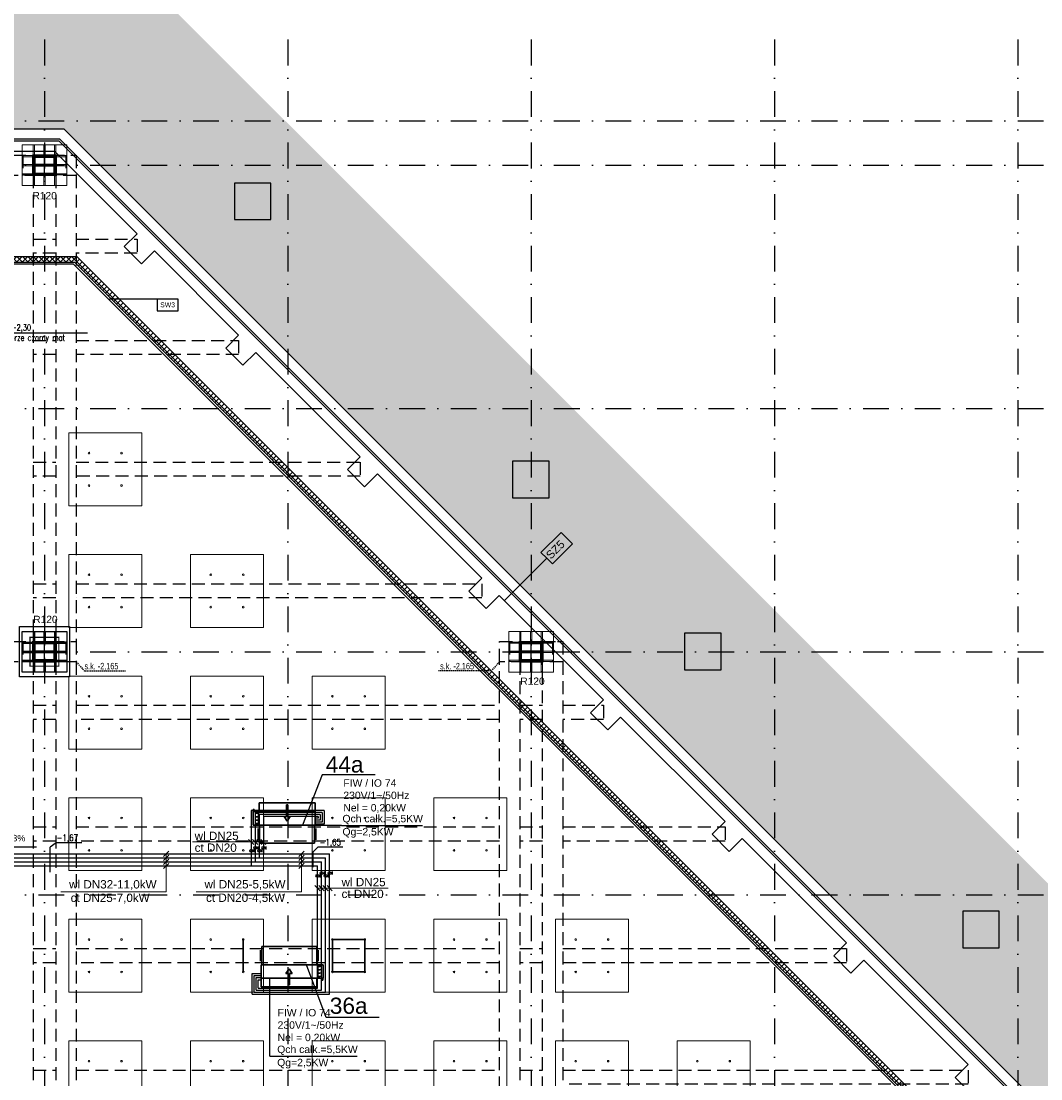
# Model space of a CAD drawing. Header units: centimetres. Extents: x -10729 to 23827, y -4437 to 19798.
# Tile 90 of 95: x 11003 to 13517, y 9946 to 12555. Entities that reach past the tile are written whole.
import ezdxf

# ---------------------------------------------------------------- set-up
doc = ezdxf.new("R2010")
doc.units = ezdxf.units.CM
for name, pattern in [('Kondygnacja  -0_5$0$HIDDEN', [9.525, 6.35, -3.175]), ('Kondygnacja  -0_5$0$HIDDEN2', [4.7625, 3.175, -1.5875]), ('Osie rzutów$0$DASHDOT2', [12.7, 6.35, -3.175, 0, -3.175])]:
    doc.linetypes.add(name, pattern=pattern)
doc.layers.get('0').update_dxf_attribs({"color": 8})
for name, color, linetype in [('bgde_dodatki powykonawcze', 7, 'Continuous'), ('bgde_schem_opis', 2, 'Continuous'), ('KJP_KK_OPISY MOCY klimakonwektorów', 7, 'Continuous'), ('Kondygnacja  -0_5$0$ARCH_GK', 8, 'Continuous'), ('Kondygnacja  -0_5$0$ARCH_GRUNT', 8, 'Continuous'), ('Kondygnacja  -0_5$0$ARCH_INFO_ODPORNOŚĆ OGNIOWA', 8, 'Continuous'), ('Kondygnacja  -0_5$0$ARCH_INFO_OPISY', 8, 'Continuous'), ('Kondygnacja  -0_5$0$ARCH_INFO_OPISY_PRZEGRODY', 8, 'Continuous'), ('Kondygnacja  -0_5$0$ARCH_INFO_OPISY_PRZEGRODY_IST', 8, 'Continuous'), ('Kondygnacja  -0_5$0$ARCH_KONSTR_POWYŻEJ RZUTU', 8, 'Kondygnacja  -0_5$0$HIDDEN'), ('Kondygnacja  -0_5$0$ARCH_KONSTR_POWYŻEJ RZUTU_IST', 8, 'Kondygnacja  -0_5$0$HIDDEN2'), ('Kondygnacja  -0_5$0$ARCH_KONSTRUKCJA_NIEWIDOCZNA', 8, 'Continuous'), ('Kondygnacja  -0_5$0$ARCH_MUROWANE_IST', 8, 'Continuous'), ('Kondygnacja  -0_5$0$ARCH_OKŁADZINA', 8, 'Continuous'), ('Kondygnacja  -0_5$0$ARCH_STAL_IST', 8, 'Continuous'), ('Kondygnacja  -0_5$0$ARCH_SŁUPY', 8, 'Continuous'), ('Kondygnacja  -0_5$0$ARCH_ŚLUSARKA_DRZWI', 8, 'Continuous'), ('Kondygnacja  -0_5$0$ARCH_ŻELBET_IST', 8, 'Continuous'), ('Osie rzutów$0$ARCH_INFO_OSIE_IST', 8, 'Osie rzutów$0$DASHDOT2'), ('Osie rzutów$0$ARCH_INFO_OSIE_OPISY_IST', 8, 'Continuous')]:
    doc.layers.add(name, color=color, linetype=linetype)
for name, color, linetype, lineweight in [('bgde_opis ct 1', 7, 'Continuous', 20), ('bgde_rzędne wl ct', 7, 'Continuous', 25), ('bgde_urządzenia', 250, 'Continuous', 30), ('KJP_CT_kk_powrót', 250, '04_CT_KOMF_POW', 25), ('KJP_CT_kk_zasil', 250, '04_CT_KOMF_ZAS', 25), ('KJP_WL_kk zasil', 250, '04_WL_KOMF_ZAS', 25), ('KJP_WL_kk_powr', 250, '04_WL_KOMF_POW', 25), ('Kondygnacja  -0_5$0$ARCH_WIDOK', 8, 'Continuous', 13), ('SU Lampy kwadratowe  -05$0$ARCH_SUFITY_PODWIESZANE', 8, 'Continuous', 9)]:
    doc.layers.add(name, color=color, linetype=linetype, lineweight=lineweight)
doc.styles.add('Arial', font='arial.ttf')
doc.styles.add('Kondygnacja  -0_5$0$Arial', font='arial.ttf')
doc.styles.add('Kondygnacja  -0_5$0$BIKTS', font='bikromsw.shx', dxfattribs={"width": 0.8})
doc.styles.add('Kondygnacja  -0_5$0$ROMANS-50-CM', font='romans.shx', dxfattribs={"width": 0.8, "height": 10})
doc.styles.add('Kondygnacja  -0_5$0$Standard', font='txt')
doc.styles.add('st rom', font='Romans.shx', dxfattribs={"width": 0.8})
doc.linetypes.add('04_CT_KOMF_POW', pattern='A,100,-15,["CTKp",Standard,S=10,R=0,X=-10,Y=-5],-35', length=150)
doc.linetypes.add('04_CT_KOMF_ZAS', pattern='A,100,-15,["CTKz",Standard,S=10,R=0,X=-10,Y=-5],-35', length=150)
doc.linetypes.add('04_WL_KOMF_POW', pattern='A,100,-15,["WLKp",Standard,S=10,R=0,X=-10,Y=-5],-35', length=150)
doc.linetypes.add('04_WL_KOMF_ZAS', pattern='A,100,-15,["WLKz",Standard,S=10,R=0,X=-10,Y=-5],-35', length=150)
doc.dimstyles.new('Kondygnacja  -0_5$0$ISO-25', dxfattribs={"dimtxt": 2.5, "dimasz": 2.5, "dimexe": 1.25, "dimexo": 0.625, "dimtad": 1, "dimtxsty": 'Kondygnacja  -0_5$0$Standard', "dimcen": 2.5, "dimadec": 0, "dimazin": 0, "dimtfac": 1, "dimtmove": 0, "dimatfit": 3, "dimfxl": 1, "dimarcsym": 0})
pattern_1 = [(45, (11062.6883, 7763.0142), (-0.6735192, 0.6735192), [])]
pattern_2 = [(45, (9862.6883, 8963.0142), (-0.6735192, 0.6735192), [])]
pattern_3 = [(45, (-1133.3117, -3177.9858), (-0.6735192, 0.6735192), [])]

# ---------------------------------------------------------------- blocks, each defined once
blk = doc.blocks.new('Osie rzutów')
at = {"layer": 'Osie rzutów$0$ARCH_INFO_OSIE_IST', "ltscale": 10}
for p, q in [((11060, 12510), (11060, 4623.26)), ((11660, 12510), (11660, 4623.26)), ((12260, 12510), (12260, 4623.26)), ((12860, 12510), (12860, 4623.26)), ((13460, 12510), (13460, 4623.26)), ((4436.04, 12310), (13655, 12310)), ((11060, 12170), (11060, 12230)), ((4436.04, 12200), (13655, 12200)), ((11090, 12200), (11030, 12200)), ((4436.04, 11600), (13655, 11600)), ((11060, 10970), (11060, 11030)), ((12260, 10970), (12260, 11030)), ((4436.04, 11000), (13655, 11000)), ((11090, 11000), (11030, 11000)), ((12290, 11000), (12230, 11000)), ((4436.04, 10400), (13655, 10400))]:
    blk.add_line(p, q, dxfattribs=at)
blk = doc.blocks.new('SU Lampy kwadratowe  -05$0$moduł sufitu')
at = {"layer": 'SU Lampy kwadratowe  -05$0$ARCH_SUFITY_PODWIESZANE'}
for points in [[(60, -60), (240, -60), (240, -240), (60, -240)], [(360, -60), (540, -60), (540, -240), (360, -240)], [(60, -360), (240, -360), (240, -540), (60, -540)], [(360, -360), (540, -360), (540, -540), (360, -540)]]:
    blk.add_lwpolyline(points, close=True, dxfattribs=at)
for centre in [(110, -110), (190, -110), (410, -110), (490, -110), (110, -190), (190, -190), (410, -190), (490, -190), (110, -410), (190, -410), (410, -410), (490, -410), (110, -490), (190, -490), (410, -490), (490, -490)]:
    blk.add_circle(centre, 2, dxfattribs=at)
blk = doc.blocks.new('SU Lampy kwadratowe  -05')
at = {"layer": 'SU Lampy kwadratowe  -05$0$ARCH_SUFITY_PODWIESZANE'}
for points in [[(11120, 11540), (11300, 11540), (11300, 11360), (11120, 11360)], [(11120, 11240), (11300, 11240), (11300, 11060), (11120, 11060)], [(11420, 11240), (11600, 11240), (11600, 11060), (11420, 11060)], [(11720, 10940), (11900, 10940), (11900, 10760), (11720, 10760)], [(11720, 10640), (11900, 10640), (11900, 10460), (11720, 10460)], [(12020, 10640), (12200, 10640), (12200, 10460), (12020, 10460)], [(12320, 10340), (12500, 10340), (12500, 10160), (12320, 10160)], [(12320, 10040), (12500, 10040), (12500, 9860), (12320, 9860)], [(12620, 10040), (12800, 10040), (12800, 9860), (12620, 9860)]]:
    blk.add_lwpolyline(points, close=True, dxfattribs=at)
for centre in [(11170, 11490), (11250, 11490), (11170, 11410), (11250, 11410), (11170, 11190), (11250, 11190), (11470, 11190), (11550, 11190), (11170, 11110), (11250, 11110), (11470, 11110), (11550, 11110), (11770, 10890), (11850, 10890), (11770, 10810), (11850, 10810), (11770, 10590), (11850, 10590), (12070, 10590), (12150, 10590), (11770, 10510), (11850, 10510), (12070, 10510), (12150, 10510), (12370, 10290), (12450, 10290), (12370, 10210), (12450, 10210), (12370, 9990), (12450, 9990), (12670, 9990), (12750, 9990)]:
    blk.add_circle(centre, 2, dxfattribs=at)
for p in [(11060, 11000), (11060, 10400), (11660, 10400)]:
    blk.add_blockref('SU Lampy kwadratowe  -05$0$moduł sufitu', p, dxfattribs=at)
blk = doc.blocks.new('Kondygnacja  -0_5$0$_Dot')
at = {"color": 0, "linetype": 'ByBlock', "lineweight": -2}
blk.add_line((-0.5, 0), (-1, 0), dxfattribs=at)
at = {"color": 0, "linetype": 'ByBlock', "const_width": 0.5}
blk.add_lwpolyline([(-0.25, 0, 1), (0.25, 0, 1)], format="xyb", close=True, dxfattribs=at)
blk = doc.blocks.new('Kondygnacja  -0_5$0$słup_kwadrat')
at = {"layer": 'Kondygnacja  -0_5$0$ARCH_SŁUPY', "lineweight": 40}
h = blk.add_hatch(dxfattribs=at)
h.set_pattern_fill('ANSI31', color=256, scale=0.3, style=0)
h.set_pattern_definition(pattern_3)
h.paths.add_polyline_path([(36, 34), (39, 34), (39, 84), (36, 84)])
h = blk.add_hatch(dxfattribs=at)
h.set_pattern_fill('ANSI31', color=256, scale=0.3, style=0)
h.set_pattern_definition(pattern_3)
h.paths.add_polyline_path([(89, 80), (89, 83), (39, 83), (39, 80)])
h = blk.add_hatch(dxfattribs=at)
h.set_pattern_fill('ANSI31', color=256, scale=0.3, style=0)
h.set_pattern_definition(pattern_3)
h.paths.add_polyline_path([(89, 34), (92, 34), (92, 84), (89, 84)])
h = blk.add_hatch(dxfattribs=at)
h.set_pattern_fill('ANSI31', color=256, scale=0.3, style=0)
h.set_pattern_definition(pattern_3)
h.paths.add_polyline_path([(89, 57.5), (89, 60.5), (39, 60.5), (39, 57.5)])
h = blk.add_hatch(dxfattribs=at)
h.set_pattern_fill('ANSI31', color=256, scale=0.3, style=0)
h.set_pattern_definition(pattern_3)
h.paths.add_polyline_path([(89, 35), (89, 38), (39, 38), (39, 35)])
at = {"layer": 'Kondygnacja  -0_5$0$ARCH_KONSTRUKCJA_NIEWIDOCZNA'}
blk.add_lwpolyline([(119, 109), (119, 9), (9, 9), (9, 109)], close=True, dxfattribs=at)
for points in [[(36, 109), (36, 84)], [(39, 109), (39, 84)], [(62.5, 109), (62.5, 83)], [(65.5, 109), (65.5, 83)], [(89, 109), (89, 84)], [(92, 109), (92, 84)], [(9, 83), (36, 83)], [(9, 80), (36, 80)], [(92, 83), (119, 83)], [(92, 80), (119, 80)], [(9, 60.5), (36, 60.5)], [(9, 57.5), (36, 57.5)], [(92, 60.5), (119, 60.5)], [(92, 57.5), (119, 57.5)], [(9, 38), (36, 38)], [(9, 35), (36, 35)], [(36, 34), (36, 9)], [(39, 34), (39, 9)], [(62.5, 35), (62.5, 9)], [(65.5, 35), (65.5, 9)], [(89, 34), (89, 9)], [(92, 38), (119, 38)], [(92, 35), (119, 35)], [(92, 34), (92, 9)]]:
    blk.add_lwpolyline(points, dxfattribs=at)
at = {"layer": 'Kondygnacja  -0_5$0$ARCH_OKŁADZINA'}
blk.add_lwpolyline([(2, 121), (126, 121), (126, -3), (2, -3)], close=True, dxfattribs=at)
at = {"layer": 'Kondygnacja  -0_5$0$ARCH_SŁUPY', "lineweight": 40}
for p, q in [((39, 60.5), (89, 60.5)), ((89, 57.5), (39, 57.5))]:
    blk.add_line(p, q, dxfattribs=at)
at = {"layer": 'Kondygnacja  -0_5$0$ARCH_SŁUPY', "lineweight": 50, "const_width": 3}
blk.add_lwpolyline([(28.5, 94.5), (99.5, 94.5), (99.5, 23.5), (28.5, 23.5)], close=True, dxfattribs=at)
at = {"layer": 'Kondygnacja  -0_5$0$ARCH_SŁUPY', "lineweight": 40}
for points in [[(36, 84), (39, 84), (39, 34), (36, 34)], [(89, 84), (92, 84), (92, 34), (89, 34)]]:
    blk.add_lwpolyline(points, close=True, dxfattribs=at)
for points in [[(89, 83), (39, 83)], [(39, 80), (89, 80)], [(89, 38), (39, 38)], [(39, 35), (89, 35)]]:
    blk.add_lwpolyline(points, dxfattribs=at)
blk = doc.blocks.new('Kondygnacja  -0_5$0$konstrukcja istniejąca -0.5')
at = {"layer": 'Kondygnacja  -0_5$0$ARCH_KONSTR_POWYŻEJ RZUTU_IST', "ltscale": 10}
for points in [[(11138, 12175), (10982, 12175), (10982, 12225), (11138, 12225), (11138, 12175)], [(11032, 12175), (11032, 11025)], [(11088, 12175), (11088, 11025)], [(11138, 12175), (11138, 11025)], [(11032, 12017.9), (11088, 12017.9)], [(11138, 12017.9), (11288.5, 12017.9), (11288.5, 11982.9), (11138, 11982.9)], [(11088, 11982.9), (11032, 11982.9)], [(11032, 11767.9), (11088, 11767.9)], [(11138, 11767.9), (11538.8, 11767.9), (11538.8, 11732.9), (11138, 11732.9)], [(11088, 11732.9), (11032, 11732.9)], [(11032, 11467.9), (11088, 11467.9)], [(11138, 11467.9), (11838.7, 11467.9), (11838.7, 11432.9), (11138, 11432.9)], [(11088, 11432.9), (11032, 11432.9)], [(11032, 11167.9), (11088, 11167.9)], [(11138, 11167.9), (12138.5, 11167.9), (12138.5, 11132.9), (11138, 11132.9)], [(11088, 11132.9), (11032, 11132.9)], [(11138, 10975), (10982, 10975), (10982, 11025), (11138, 11025), (11138, 10975)], [(12338, 10975), (12182, 10975), (12182, 11025), (12338, 11025), (12338, 10975)], [(12288, 11025), (12288, 11025), (12338, 11025)], [(11032, 10975), (11032, 9825)], [(11088, 10975), (11088, 9825)], [(11138, 10975), (11138, 9825)], [(12182, 9825), (12182, 10975)], [(12232, 10975), (12232, 9825)], [(12288, 9825), (12288, 10975)], [(12338, 10975), (12338, 9825)], [(11032, 10567.9), (11088, 10567.9)], [(11138, 10567.9), (12182, 10567.9)], [(12232, 10567.9), (12288, 10567.9)], [(12338, 10567.9), (12738.1, 10567.9), (12738.1, 10532.9), (12338, 10532.9)], [(11088, 10532.9), (11032, 10532.9)], [(12182, 10532.9), (11138, 10532.9)], [(12288, 10532.9), (12232, 10532.9)], [(11032, 10267.9), (11088, 10267.9)], [(11138, 10267.9), (12182, 10267.9)], [(12232, 10267.9), (12288, 10267.9)], [(12338, 10267.9), (13037.9, 10267.9), (13037.9, 10232.9), (12338, 10232.9)], [(11088, 10232.9), (11032, 10232.9)], [(12182, 10232.9), (11138, 10232.9)], [(12288, 10232.9), (12232, 10232.9)], [(11032, 9967.9), (11088, 9967.9)], [(11138, 9967.9), (12182, 9967.9)], [(12232, 9967.9), (12288, 9967.9)], [(12338, 9967.9), (13337.7, 9967.9), (13337.7, 9932.9), (12338, 9932.9)]]:
    blk.add_lwpolyline(points, dxfattribs=at)
at = {"layer": 'Kondygnacja  -0_5$0$ARCH_KONSTR_POWYŻEJ RZUTU_IST', "ltscale": 10, "elevation": 0}
for points in [[(11007, 12225), (11007, 12175)], [(11113, 12225), (11113, 12175)], [(11007, 11025), (11007, 10975)], [(11113, 11025), (11113, 10975)], [(12207, 11025), (12207, 10975)], [(12313, 11025), (12313, 10975)], [(11032, 10867.9), (11088, 10867.9)], [(11138, 10867.9), (12182, 10867.9)], [(12232, 10867.9), (12288, 10867.9)], [(12338, 10867.9), (12438.3, 10867.9), (12438.3, 10832.9), (12338, 10832.9)], [(11088, 10832.9), (11032, 10832.9)], [(12182, 10832.9), (11138, 10832.9)], [(12288, 10832.9), (12232, 10832.9)]]:
    blk.add_lwpolyline(points, dxfattribs=at)
at = {"layer": 'Kondygnacja  -0_5$0$ARCH_KONSTR_POWYŻEJ RZUTU_IST'}
for points in [[(11138, 10975), (11158.7, 10952.5), (11259.8, 10952.5)], [(12182, 10975), (12161.3, 10952.5), (12031.5, 10952.5)]]:
    blk.add_lwpolyline(points, dxfattribs=at)
at = {"layer": 'Kondygnacja  -0_5$0$ARCH_KONSTR_POWYŻEJ RZUTU_IST', "style": 'Kondygnacja  -0_5$0$BIKTS', "width": 0.7}
for p in [(11158.7, 10956.5), (12035.6, 10956.5)]:
    blk.add_text('s.k. -2,165', height=16, dxfattribs=at).set_placement(p)

msp = doc.modelspace()

# ---------------------------------------------------------------- hatches: boundary and pattern name
at = {"layer": 'bgde_urządzenia'}
h = msp.add_hatch(color=256, dxfattribs=at)
h.paths.add_polyline_path([(11657.051, 10605.516), (11660.051, 10605.516), (11660.051, 10593.85), (11666.241, 10593.85), (11658.551, 10582.422), (11650.861, 10593.85), (11657.051, 10593.85)])
h.paths.add_polyline_path([(11657.051, 10622.183), (11660.051, 10622.183), (11660.051, 10605.516), (11657.051, 10605.516)])
h = msp.add_hatch(color=256, dxfattribs=at)
h.paths.add_polyline_path([(11664.508, 10194.803), (11661.508, 10194.803), (11661.508, 10206.468), (11655.318, 10206.468), (11663.008, 10217.896), (11670.698, 10206.468), (11664.508, 10206.468)])
h.paths.add_polyline_path([(11664.508, 10178.135), (11661.508, 10178.135), (11661.508, 10194.803), (11664.508, 10194.803)])
at = {"layer": 'Kondygnacja  -0_5$0$ARCH_GK', "linetype": 'Continuous', "lineweight": -3}
h = msp.add_hatch(dxfattribs=at)
h.set_pattern_fill('ANSI37', color=256, scale=3, style=0)
h.paths.add_polyline_path([(6220, 11975), (6220, 11961), (6471, 11961), (6478.5, 11964.417), (6478.5, 11975)], flags=0)
h.paths.add_polyline_path([(6478.5, 11975), (6478.5, 11964.417), (6486, 11961), (11133.785, 11961), (11139.584, 11975)], flags=0)
h = msp.add_hatch(dxfattribs=at)
h.set_pattern_fill('ANSI37', color=256, scale=3, angle=-360, style=0)
h.paths.add_polyline_path([(11139.584, 11975), (11133.785, 11961), (13343.24, 9751.545), (13353.139, 9761.445)], flags=0)
at = {"layer": 'Kondygnacja  -0_5$0$ARCH_GRUNT', "linetype": 'Continuous', "lineweight": 5}
h = msp.add_hatch(dxfattribs=at)
h.set_pattern_fill('EARTH', color=256, scale=15, angle=45, style=0)
h.paths.add_polyline_path([(1133.967, 11046.454), (2362.513, 12275), (4925, 12275), (4925, 14755), (7550.104, 14755), (8720.104, 13585), (9935, 13585), (9935, 12742), (10195, 12742), (10195, 12464.645), (10065.178, 12334.822), (10020.355, 12290), (11107.426, 12290), (13507.426, 9890), (14135, 9890), (14135, 8825), (14045, 8825), (14045, 8794.645), (13865.355, 8615), (13550, 8615), (13550, 8506), (14915, 8507.069), (14915, 8955.706), (14915, 9408.893), (14535, 9611.265), (14535, 10290), (13673.112, 10290), (11273.112, 12690), (10595, 12690), (10595, 13102), (10335, 13102), (10335, 13985), (8885.79, 13985), (7715.79, 15155), (4525, 15155), (4525, 12675), (2196.827, 12675), (851.124, 11329.297)])
at = {"layer": 'Kondygnacja  -0_5$0$ARCH_SŁUPY', "lineweight": 40}
h = msp.add_hatch(dxfattribs=at)
h.set_pattern_fill('ANSI31', color=256, scale=0.3, style=0)
h.set_pattern_definition(pattern_2)
h.paths.add_polyline_path([(11032, 12175), (11035, 12175), (11035, 12225), (11032, 12225)])
h = msp.add_hatch(dxfattribs=at)
h.set_pattern_fill('ANSI31', color=256, scale=0.3, style=0)
h.set_pattern_definition(pattern_2)
h.paths.add_polyline_path([(11085, 12221), (11085, 12224), (11035, 12224), (11035, 12221)])
h = msp.add_hatch(dxfattribs=at)
h.set_pattern_fill('ANSI31', color=256, scale=0.3, style=0)
h.set_pattern_definition(pattern_2)
h.paths.add_polyline_path([(11085, 12175), (11088, 12175), (11088, 12225), (11085, 12225)])
h = msp.add_hatch(dxfattribs=at)
h.set_pattern_fill('ANSI31', color=256, scale=0.3, style=0)
h.set_pattern_definition(pattern_2)
h.paths.add_polyline_path([(11085, 12198.5), (11085, 12201.5), (11035, 12201.5), (11035, 12198.5)])
h = msp.add_hatch(dxfattribs=at)
h.set_pattern_fill('ANSI31', color=256, scale=0.3, style=0)
h.set_pattern_definition(pattern_2)
h.paths.add_polyline_path([(11085, 12176), (11085, 12179), (11035, 12179), (11035, 12176)])
h = msp.add_hatch(dxfattribs=at)
h.set_pattern_fill('ANSI31', color=256, scale=0.3, style=0)
h.set_pattern_definition(pattern_1)
h.paths.add_polyline_path([(12232, 10975), (12235, 10975), (12235, 11025), (12232, 11025)])
h = msp.add_hatch(dxfattribs=at)
h.set_pattern_fill('ANSI31', color=256, scale=0.3, style=0)
h.set_pattern_definition(pattern_1)
h.paths.add_polyline_path([(12285, 11021), (12285, 11024), (12235, 11024), (12235, 11021)])
h = msp.add_hatch(dxfattribs=at)
h.set_pattern_fill('ANSI31', color=256, scale=0.3, style=0)
h.set_pattern_definition(pattern_1)
h.paths.add_polyline_path([(12285, 10975), (12288, 10975), (12288, 11025), (12285, 11025)])
h = msp.add_hatch(dxfattribs=at)
h.set_pattern_fill('ANSI31', color=256, scale=0.3, style=0)
h.set_pattern_definition(pattern_1)
h.paths.add_polyline_path([(12285, 10998.5), (12285, 11001.5), (12235, 11001.5), (12235, 10998.5)])
h = msp.add_hatch(dxfattribs=at)
h.set_pattern_fill('ANSI31', color=256, scale=0.3, style=0)
h.set_pattern_definition(pattern_1)
h.paths.add_polyline_path([(12285, 10976), (12285, 10979), (12235, 10979), (12235, 10976)])

# ---------------------------------------------------------------- linework, layer by layer
at = {"layer": 'bgde_dodatki powykonawcze'}
for p, q in [((11583.367, 10516.126), (11586.799, 10516.126)), ((11586.799, 10512.467), (11586.799, 10519.785)), ((11603.367, 10516.149), (11606.799, 10516.149)), ((11606.799, 10512.49), (11606.799, 10519.808)), ((11573.375, 10509.136), (11576.807, 10509.136)), ((11576.807, 10505.477), (11576.807, 10512.795)), ((11593.375, 10509.158), (11596.807, 10509.158)), ((11596.807, 10505.499), (11596.807, 10512.817)), ((11736.708, 10447.049), (11740.14, 10447.049)), ((11740.14, 10443.39), (11740.14, 10450.708)), ((11746.7, 10454.04), (11750.132, 10454.04)), ((11750.132, 10450.381), (11750.132, 10457.699)), ((11756.708, 10447.072), (11760.14, 10447.072)), ((11760.14, 10443.413), (11760.14, 10450.731)), ((11766.7, 10454.062), (11770.132, 10454.062)), ((11770.132, 10450.403), (11770.132, 10457.721))]:
    msp.add_line(p, q, dxfattribs=at)
for centre in [(11579.767, 10516.126), (11599.767, 10516.149), (11569.775, 10509.136), (11589.775, 10509.158), (11733.108, 10447.049), (11743.1, 10454.04), (11753.108, 10447.072), (11763.1, 10454.062)]:
    msp.add_circle(centre, 3.6, dxfattribs=at)
at = {"layer": 'bgde_opis ct 1'}
for p, q in [((11425.382, 10530.741), (11599.775, 10530.741)), ((11563.331, 10537.185), (11576.219, 10524.297)), ((11573.331, 10537.185), (11586.219, 10524.297)), ((11583.331, 10537.185), (11596.219, 10524.297)), ((11593.331, 10537.185), (11606.219, 10524.297)), ((11366.26, 10508.02), (11353.372, 10495.132)), ((11366.26, 10498.02), (11353.372, 10485.132)), ((11359.816, 10407.743), (11359.816, 10501.576)), ((11700.16, 10508.181), (11687.272, 10495.293)), ((11700.16, 10498.181), (11687.272, 10485.293)), ((11693.716, 10407.904), (11693.716, 10501.737)), ((11366.26, 10488.02), (11353.372, 10475.132)), ((11366.26, 10478.02), (11353.372, 10465.132)), ((11700.16, 10488.181), (11687.272, 10475.293)), ((11700.16, 10478.181), (11687.272, 10465.293)), ((11726.664, 10423.138), (11739.552, 10410.25)), ((11733.108, 10416.694), (11907.5, 10416.694)), ((11736.664, 10423.138), (11749.552, 10410.25)), ((11746.664, 10423.138), (11759.552, 10410.25)), ((11756.664, 10423.138), (11769.552, 10410.25)), ((11359.816, 10407.743), (11100.048, 10407.743)), ((11693.716, 10407.904), (11433.947, 10407.904))]:
    msp.add_line(p, q, dxfattribs=at)
at = {"layer": 'bgde_rzędne wl ct'}
for p, q in [((10916.48, 10518.401), (11040.471, 10518.401)), ((11089.217, 10528.796), (11073.674, 10517.72)), ((11073.674, 10456.3), (11073.674, 10517.72)), ((11152.501, 10528.796), (11089.217, 10528.796)), ((11722.394, 10506.361), (11733.748, 10517.72)), ((11795.99, 10517.72), (11733.748, 10517.72)), ((11722.394, 10468.705), (11722.394, 10506.361))]:
    msp.add_line(p, q, dxfattribs=at)
at = {"layer": 'bgde_schem_opis'}
for p, q in [((11744.704, 10696.149, 9.686), (11696.058, 10572.4, 353.218)), ((11875.638, 10696.149, 9.686), (11744.704, 10696.149, 9.686)), ((11754.409, 10097.47, 30.736), (11705.763, 10227.803, 353.218)), ((11885.344, 10097.47, 30.736), (11754.409, 10097.47, 30.736))]:
    msp.add_line(p, q, dxfattribs=at)
at = {"layer": 'bgde_urządzenia'}
for p, q in [((11589.651, 10627.016), (11589.651, 10605.516)), ((11727.451, 10627.016), (11589.651, 10627.016)), ((11657.051, 10622.183), (11657.051, 10593.85)), ((11657.051, 10622.183), (11660.051, 10622.183)), ((11660.051, 10622.183), (11660.051, 10593.85)), ((11727.451, 10605.516), (11727.451, 10627.016)), ((11587.451, 10605.516), (11574.451, 10605.516)), ((11574.451, 10572.516), (11574.451, 10605.516)), ((11574.451, 10605.516), (11575.951, 10605.516)), ((11574.951, 10605.516), (11574.951, 10610.516)), ((11574.951, 10610.516), (11576.951, 10610.516)), ((11576.951, 10610.516), (11576.951, 10605.516)), ((11582.252, 10602.641), (11582.252, 10600.141)), ((11582.252, 10601.391), (11587.451, 10601.391)), ((11582.252, 10594.391), (11582.252, 10591.891)), ((11582.252, 10593.141), (11587.451, 10593.141)), ((11587.451, 10572.516), (11587.451, 10605.516)), ((11587.451, 10605.516), (11589.651, 10605.516)), ((11589.651, 10605.516), (11727.451, 10605.516)), ((11658.551, 10582.422), (11650.861, 10593.85)), ((11657.051, 10593.85), (11650.861, 10593.85)), ((11658.551, 10582.422), (11666.241, 10593.85)), ((11666.241, 10593.85), (11660.051, 10593.85)), ((11727.451, 10605.516), (11727.451, 10572.516)), ((11587.451, 10572.516), (11574.451, 10572.516)), ((11582.252, 10586.141), (11582.252, 10583.641)), ((11582.252, 10584.891), (11587.451, 10584.891)), ((11582.252, 10577.891), (11582.252, 10575.391)), ((11582.252, 10576.641), (11587.451, 10576.641)), ((11727.451, 10572.516), (11587.451, 10572.516)), ((11589.951, 10527.516), (11589.951, 10572.516)), ((11589.951, 10572.516), (11725.951, 10572.516)), ((11725.951, 10527.516), (11725.951, 10572.516)), ((11586.951, 10536.266), (11586.951, 10563.766)), ((11589.951, 10561.266), (11586.951, 10561.266)), ((11725.951, 10561.266), (11728.951, 10561.266)), ((11728.951, 10536.266), (11728.951, 10563.766)), ((11589.951, 10538.766), (11586.951, 10538.766)), ((11589.951, 10527.516), (11725.951, 10527.516)), ((11725.951, 10538.766), (11728.951, 10538.766)), ((11592.608, 10264.053), (11592.608, 10236.553)), ((11595.608, 10261.553), (11592.608, 10261.553)), ((11595.608, 10272.803), (11595.608, 10227.803)), ((11731.608, 10272.803), (11595.608, 10272.803)), ((11731.608, 10272.803), (11731.608, 10227.803)), ((11731.608, 10261.553), (11734.608, 10261.553)), ((11734.608, 10264.053), (11734.608, 10236.553)), ((11595.608, 10239.053), (11592.608, 10239.053)), ((11594.108, 10194.803), (11594.108, 10227.803)), ((11594.108, 10227.803), (11734.108, 10227.803)), ((11731.608, 10227.803), (11595.608, 10227.803)), ((11731.608, 10239.053), (11734.608, 10239.053)), ((11734.108, 10227.803), (11734.108, 10194.803)), ((11734.108, 10227.803), (11747.108, 10227.803)), ((11747.108, 10227.803), (11747.108, 10194.803)), ((11663.008, 10217.896), (11655.318, 10206.468)), ((11655.318, 10206.468), (11661.508, 10206.468)), ((11661.508, 10178.135), (11661.508, 10206.468)), ((11663.008, 10217.896), (11670.698, 10206.468)), ((11664.508, 10178.135), (11664.508, 10206.468)), ((11664.508, 10206.468), (11670.698, 10206.468)), ((11739.308, 10223.678), (11734.108, 10223.678)), ((11739.308, 10215.428), (11734.108, 10215.428)), ((11739.308, 10207.178), (11734.108, 10207.178)), ((11739.308, 10222.428), (11739.308, 10224.928)), ((11739.308, 10214.178), (11739.308, 10216.678)), ((11739.308, 10205.928), (11739.308, 10208.428)), ((11731.908, 10194.803), (11594.108, 10194.803)), ((11594.108, 10194.803), (11594.108, 10173.303)), ((11664.508, 10178.135), (11661.508, 10178.135)), ((11731.908, 10173.303), (11731.908, 10194.803)), ((11734.108, 10194.803), (11731.908, 10194.803)), ((11739.308, 10198.928), (11734.108, 10198.928)), ((11734.108, 10194.803), (11747.108, 10194.803)), ((11739.308, 10197.678), (11739.308, 10200.178)), ((11744.608, 10189.803), (11744.608, 10194.803)), ((11746.608, 10189.803), (11744.608, 10189.803)), ((11747.108, 10194.803), (11745.608, 10194.803)), ((11746.608, 10194.803), (11746.608, 10189.803)), ((11594.108, 10173.303), (11731.908, 10173.303))]:
    msp.add_line(p, q, dxfattribs=at)
at = {"layer": 'bgde_urządzenia', "color": 250}
for p, q in [((11550, 10210), (11550, 10290)), ((11850, 10290), (11770, 10290)), ((11770, 10290), (11770, 10210)), ((11850, 10210), (11850, 10290)), ((11770, 10210), (11850, 10210))]:
    msp.add_line(p, q, dxfattribs=at)
at = {"layer": 'KJP_CT_kk_powrót'}
for p, q in [((11589.775, 10598.668), (11589.775, 10491.737)), ((11739.632, 10598.668), (11589.775, 10598.668)), ((11739.632, 10598.668), (11739.632, 10584.766)), ((11739.632, 10584.766), (11727.451, 10584.766)), ((10075.715, 10491.737), (11753.108, 10491.737)), ((11763.108, 10155.065), (11763.108, 10501.737)), ((11576.928, 10201.034), (11594.108, 10201.034)), ((11576.928, 10160.065), (11576.928, 10201.034)), ((11576.928, 10160.065), (11753.108, 10160.065))]:
    msp.add_line(p, q, dxfattribs=at)
at = {"layer": 'KJP_CT_kk_zasil'}
for p, q in [((11599.775, 10593.668), (11599.775, 10501.737)), ((11734.632, 10593.668), (11599.775, 10593.668)), ((11734.632, 10593.668), (11734.632, 10589.766)), ((11734.632, 10589.766), (11727.451, 10589.766)), ((10075.715, 10501.737), (11763.108, 10501.737)), ((11753.108, 10160.065), (11753.108, 10491.737)), ((11571.928, 10206.034), (11594.108, 10206.034)), ((11571.928, 10155.065), (11571.928, 10206.034)), ((11571.928, 10155.065), (11763.108, 10155.065))]:
    msp.add_line(p, q, dxfattribs=at)
at = {"layer": 'KJP_KK_OPISY MOCY klimakonwektorów'}
for p, q in [((11792.433, 10571.28), (11706.242, 10571.28)), ((11792.433, 10571.28), (11992.32, 10571.28)), ((11616.021, 10002.068), (11616.021, 10191.945)), ((11616.021, 10002.068), (11831.396, 10002.068))]:
    msp.add_line(p, q, dxfattribs=at)
at = {"layer": 'KJP_WL_kk zasil'}
for p, q in [((11579.775, 10603.668), (11579.775, 10481.737)), ((11744.632, 10603.668), (11579.775, 10603.668)), ((11744.632, 10603.668), (11744.632, 10579.766)), ((11744.632, 10579.766), (11727.451, 10579.766)), ((10075.715, 10481.737), (11743.108, 10481.737)), ((11743.108, 10165.065), (11743.108, 10481.737)), ((11581.928, 10196.034), (11594.108, 10196.034)), ((11581.928, 10165.065), (11581.928, 10196.034)), ((11581.928, 10165.065), (11743.108, 10165.065))]:
    msp.add_line(p, q, dxfattribs=at)
at = {"layer": 'KJP_WL_kk_powr'}
for p, q in [((11569.775, 10608.668), (11569.775, 10471.737)), ((11749.632, 10608.668), (11569.775, 10608.668)), ((11749.632, 10608.668), (11749.632, 10574.766)), ((11749.632, 10574.766), (11727.451, 10574.766)), ((10075.715, 10471.737), (11733.108, 10471.737)), ((11733.108, 10170.065), (11733.108, 10471.737)), ((11586.928, 10191.034), (11594.108, 10191.034)), ((11586.928, 10170.065), (11586.928, 10191.034)), ((11586.928, 10170.065), (11733.108, 10170.065))]:
    msp.add_line(p, q, dxfattribs=at)
at = {"layer": 'Kondygnacja  -0_5$0$ARCH_GK', "linetype": 'Continuous', "lineweight": -3}
for p, q in [((6220, 11975), (11139.584, 11975)), ((6486, 11961), (11133.785, 11961)), ((11133.785, 11961), (13343.24, 9751.545)), ((13353.139, 9761.445), (11139.584, 11975))]:
    msp.add_line(p, q, dxfattribs=at)
at = {"layer": 'Kondygnacja  -0_5$0$ARCH_INFO_OPISY_PRZEGRODY'}
msp.add_lwpolyline([(11337.656, 11870.013), (11220.719, 11870.013)], dxfattribs=at)
msp.add_lwpolyline([(11337.656, 11841.213), (11389.656, 11841.213), (11389.656, 11870.013), (11337.656, 11870.013), (11337.656, 11841.213)], close=True, dxfattribs=at)
at = {"layer": 'Kondygnacja  -0_5$0$ARCH_INFO_OPISY_PRZEGRODY_IST'}
msp.add_lwpolyline([(12298.478, 11230.637), (12312.62, 11216.495), (12362.118, 11265.992), (12333.833, 11294.277), (12284.336, 11244.779), (12298.478, 11230.637), (12193.743, 11125.902)], dxfattribs=at)
at = {"layer": 'Kondygnacja  -0_5$0$ARCH_MUROWANE_IST', "ltscale": 4}
for p, q in [((10020.355, 12290), (11107.426, 12290)), ((13507.426, 9890), (11107.426, 12290)), ((9995.355, 12265), (11097.071, 12265)), ((13497.071, 9865), (11097.071, 12265))]:
    msp.add_line(p, q, dxfattribs=at)
at = {"layer": 'Kondygnacja  -0_5$0$ARCH_STAL_IST'}
for points in [[(11528.383, 12065.881), (11618.383, 12065.881), (11618.383, 12155.881), (11528.383, 12155.881)], [(12214.28, 11379.984), (12304.28, 11379.984), (12304.28, 11469.984), (12214.28, 11469.984)], [(12638.546, 10955.718), (12728.546, 10955.718), (12728.546, 11045.718), (12638.546, 11045.718)], [(13324.289, 10269.975), (13414.289, 10269.975), (13414.289, 10359.975), (13324.289, 10359.975)]]:
    msp.add_lwpolyline(points, close=True, dxfattribs=at)
at = {"layer": 'Kondygnacja  -0_5$0$ARCH_SŁUPY', "lineweight": 40}
for p, q in [((11035, 12201.5), (11085, 12201.5)), ((11085, 12198.5), (11035, 12198.5)), ((12235, 11001.5), (12285, 11001.5)), ((12285, 10998.5), (12235, 10998.5))]:
    msp.add_line(p, q, dxfattribs=at)
for points in [[(11032, 12225), (11035, 12225), (11035, 12175), (11032, 12175)], [(11085, 12225), (11088, 12225), (11088, 12175), (11085, 12175)], [(12232, 11025), (12235, 11025), (12235, 10975), (12232, 10975)], [(12285, 11025), (12288, 11025), (12288, 10975), (12285, 10975)]]:
    msp.add_lwpolyline(points, close=True, dxfattribs=at)
for points in [[(11085, 12224), (11035, 12224)], [(11035, 12221), (11085, 12221)], [(11085, 12179), (11035, 12179)], [(11035, 12176), (11085, 12176)], [(12285, 11024), (12235, 11024)], [(12235, 11021), (12285, 11021)], [(12285, 10979), (12235, 10979)], [(12235, 10976), (12285, 10976)]]:
    msp.add_lwpolyline(points, dxfattribs=at)
at = {"layer": 'Kondygnacja  -0_5$0$ARCH_WIDOK'}
msp.add_line((11131.714, 11956), (13342.695, 9745.019), dxfattribs=at)
for points in [[(11115, 12250), (11115, 12150), (11005, 12150), (11005, 12250)], [(12315, 11050), (12315, 10950), (12205, 10950), (12205, 11050)]]:
    msp.add_lwpolyline(points, close=True, dxfattribs=at)
for points in [[(11032, 12250), (11032, 12225)], [(11035, 12250), (11035, 12225)], [(11058.5, 12250), (11058.5, 12224)], [(11061.5, 12250), (11061.5, 12224)], [(11085, 12250), (11085, 12225)], [(11088, 12250), (11088, 12225)], [(11005, 12224), (11032, 12224)], [(11005, 12221), (11032, 12221)], [(11088, 12224), (11115, 12224)], [(11088, 12221), (11115, 12221)], [(11005, 12201.5), (11032, 12201.5)], [(11005, 12198.5), (11032, 12198.5)], [(11088, 12201.5), (11115, 12201.5)], [(11088, 12198.5), (11115, 12198.5)], [(11005, 12179), (11032, 12179)], [(11005, 12176), (11032, 12176)], [(11032, 12175), (11032, 12150)], [(11035, 12175), (11035, 12150)], [(11058.5, 12176), (11058.5, 12150)], [(11061.494, 12176), (11061.494, 12150)], [(11085, 12175), (11085, 12150)], [(11088, 12179), (11115, 12179)], [(11088, 12176), (11115, 12176)], [(11088, 12175), (11088, 12150)], [(12232, 11050), (12232, 11025)], [(12235, 11050), (12235, 11025)], [(12258.5, 11050), (12258.5, 11024)], [(12261.5, 11050), (12261.5, 11024)], [(12285, 11050), (12285, 11025)], [(12288, 11050), (12288, 11025)], [(12205, 11024), (12232, 11024)], [(12205, 11021), (12232, 11021)], [(12288, 11024), (12315, 11024)], [(12288, 11021), (12315, 11021)], [(12205, 11001.5), (12232, 11001.5)], [(12205, 10998.5), (12232, 10998.5)], [(12288, 11001.5), (12315, 11001.5)], [(12288, 10998.5), (12315, 10998.5)], [(12205, 10979), (12232, 10979)], [(12205, 10976), (12232, 10976)], [(12232, 10975), (12232, 10950)], [(12235, 10975), (12235, 10950)], [(12258.5, 10976), (12258.5, 10950)], [(12261.494, 10976), (12261.494, 10950)], [(12285, 10975), (12285, 10950)], [(12288, 10979), (12315, 10979)], [(12288, 10976), (12315, 10976)], [(12288, 10975), (12288, 10950)]]:
    msp.add_lwpolyline(points, dxfattribs=at)
at = {"layer": 'Kondygnacja  -0_5$0$ARCH_ŚLUSARKA_DRZWI'}
msp.add_lwpolyline([(11131.714, 11956), (10830, 11956), (10830, 11956), (10689.981, 11956), (10689.981, 11956), (6491, 11956), (6491, 11610)], dxfattribs=at)
at = {"layer": 'Kondygnacja  -0_5$0$ARCH_ŻELBET_IST', "ltscale": 4}
for p, q in [((9905, 12260), (11095, 12260)), ((13495, 9860), (11095, 12260)), ((10890, 12235), (11084.645, 12235)), ((11288.525, 12031.119), (11084.645, 12235)), ((11256.706, 11999.3), (11288.525, 12031.119)), ((11299.132, 11956.873), (11256.706, 11999.3)), ((11299.132, 11956.873), (11330.952, 11988.693)), ((11538.841, 11780.804), (11330.952, 11988.693)), ((11507.021, 11748.984), (11538.841, 11780.804)), ((11549.448, 11706.557), (11507.021, 11748.984)), ((11549.448, 11706.557), (11581.268, 11738.377)), ((11838.654, 11480.99), (11581.268, 11738.377)), ((11806.835, 11449.17), (11838.654, 11480.99)), ((11849.261, 11406.744), (11806.835, 11449.17)), ((11849.261, 11406.744), (11881.081, 11438.564)), ((12138.468, 11181.177), (11881.081, 11438.564)), ((12106.648, 11149.357), (12138.468, 11181.177)), ((12149.074, 11106.931), (12106.648, 11149.357)), ((12149.074, 11106.931), (12180.894, 11138.751)), ((12438.281, 10881.364), (12180.894, 11138.751)), ((12406.461, 10849.544), (12438.281, 10881.364)), ((12448.888, 10807.117), (12406.461, 10849.544)), ((12448.888, 10807.117), (12480.707, 10838.937)), ((12738.094, 10581.55), (12480.707, 10838.937)), ((12706.274, 10549.731), (12738.094, 10581.55)), ((12748.701, 10507.304), (12706.274, 10549.731)), ((12748.701, 10507.304), (12780.521, 10539.124)), ((13037.908, 10281.737), (12780.521, 10539.124)), ((13006.088, 10249.917), (13037.908, 10281.737)), ((13048.514, 10207.491), (13006.088, 10249.917)), ((13048.514, 10207.491), (13080.334, 10239.311)), ((13337.721, 9981.924), (13080.334, 10239.311)), ((13305.901, 9950.104), (13337.721, 9981.924)), ((13348.327, 9907.678), (13305.901, 9950.104))]:
    msp.add_line(p, q, dxfattribs=at)

# ---------------------------------------------------------------- block references
at = {"layer": 'Kondygnacja  -0_5$0$ARCH_KONSTR_POWYŻEJ RZUTU'}
msp.add_blockref('Kondygnacja  -0_5$0$konstrukcja istniejąca -0.5', (0, 0), dxfattribs=at)
at = {"layer": 'Kondygnacja  -0_5$0$ARCH_SŁUPY'}
msp.add_blockref('Kondygnacja  -0_5$0$słup_kwadrat', (10996, 10941), dxfattribs=at)
at = {"layer": 'Osie rzutów$0$ARCH_INFO_OSIE_OPISY_IST'}
msp.add_blockref('Osie rzutów', (0, 0), dxfattribs=at)
at = {"layer": 'SU Lampy kwadratowe  -05$0$ARCH_SUFITY_PODWIESZANE'}
msp.add_blockref('SU Lampy kwadratowe  -05', (0, 0), dxfattribs=at)

# ---------------------------------------------------------------- texts
at = {"layer": 'bgde_opis ct 1', "color": 2, "style": 'Arial'}
for s, p in [('wl DN25', (11430.252, 10535.561, 1634.188)), ('ct DN20', (11430.252, 10506.45, 1634.188)), ('wl DN25', (11792.568, 10421.515, 1634.188)), ('ct DN20', (11792.568, 10392.403, 1634.188))]:
    msp.add_text(s, height=20.583, rotation=360, dxfattribs=at).set_placement(p)
for s, p in [('wl DN32-11,0kW', (11120.782, 10415.991, -23509.109)), ('wl DN25-5,5kW', (11454.682, 10416.152, -23509.109)), ('ct DN25-7,0kW', (11124.5, 10382.748, -23509.109)), ('ct DN20-4,5kW', (11458.4, 10382.909, -23509.109))]:
    msp.add_text(s, height=20.58297, dxfattribs=at).set_placement(p)
at = {"layer": 'bgde_rzędne wl ct', "char_height": 16, "attachment_point": 1}
for s, insert, width, style in [('0,3%', (10961.993, 10548.212, 6365.1), 531.5734, 'Arial'), ('-1,67', (11090.21, 10549.082, 300), 55.86916, 'st rom'), ('-1,65', (11738.337, 10538.005, 300), 55.86916, 'st rom')]:
    msp.add_mtext(s, dxfattribs=dict(at, insert=insert, width=width, style=style))
at = {"layer": 'bgde_schem_opis', "char_height": 40, "width": 72.77772, "attachment_point": 1, "style": 'Arial'}
for s, insert in [('44a', (11753.494, 10741.965, 66.718)), ('36a', (11763.495, 10146.81, 66.718))]:
    msp.add_mtext(s, dxfattribs=dict(at, insert=insert))
at = {"layer": 'KJP_KK_OPISY MOCY klimakonwektorów', "char_height": 18.326, "width": 421.7149, "attachment_point": 1, "style": 'Arial'}
for s, insert in [('FIW / IO 74\\P230V/1~/50Hz\\PNel = 0,20kW', (11796.955, 10685.359, 2308.732)), ('Qch całk.=5,5KW', (11794.821, 10597.562, 1879.287)), ('Qg=2,5KW', (11794.821, 10565.083, 1879.287)), ('FIW / IO 74\\P230V/1~/50Hz\\PNel = 0,20kW', (11634.846, 10118.837, 2308.732)), ('Qch całk.=5,5KW', (11633.897, 10028.35, 1879.287)), ('Qg=2,5KW', (11633.897, 9995.871, 1879.287))]:
    msp.add_mtext(s, dxfattribs=dict(at, insert=insert))
at = {"layer": 'Kondygnacja  -0_5$0$ARCH_INFO_ODPORNOŚĆ OGNIOWA', "char_height": 18, "width": 53.33252, "attachment_point": 5, "style": 'Kondygnacja  -0_5$0$Arial'}
for insert in [(11060.421, 12139.912), (11062.378, 11094.687), (12263.369, 10942.285)]:
    msp.add_mtext('\\PR120', dxfattribs=dict(at, insert=insert))
at = {"layer": 'Kondygnacja  -0_5$0$ARCH_INFO_OPISY', "insert": (10845.797, 11807.272), "char_height": 15, "width": 626.53268, "attachment_point": 1, "style": 'Kondygnacja  -0_5$0$ROMANS-50-CM'}
msp.add_mtext('Półka GK, spód -2,30\\Pmalowana w kolorze czarny mat', dxfattribs=at)
at = {"layer": 'Kondygnacja  -0_5$0$ARCH_INFO_OPISY_PRZEGRODY', "insert": (11363.656, 11855.613), "char_height": 12, "width": 52, "attachment_point": 5, "style": 'Kondygnacja  -0_5$0$Arial'}
msp.add_mtext('SW3', dxfattribs=at)
at = {"layer": 'Kondygnacja  -0_5$0$ARCH_INFO_OPISY_PRZEGRODY_IST', "insert": (12319.691, 11251.85), "char_height": 20, "width": 80, "attachment_point": 5, "rotation": 45, "style": 'Kondygnacja  -0_5$0$Arial'}
msp.add_mtext('SZ5', dxfattribs=at)

# ---------------------------------------------------------------- leaders
at = {"layer": 'Kondygnacja  -0_5$0$ARCH_INFO_OPISY'}
msp.add_leader([(10750.763, 12042.27), (10842.285, 11786.849), (11166.317, 11786.849)], dimstyle='Kondygnacja  -0_5$0$ISO-25', override={"dimscale": 5, "dimasz": 2, "dimtad": 0, "dimldrblk": 'Kondygnacja  -0_5$0$_Dot'}, dxfattribs=at)

doc.saveas('drawing.dxf')
